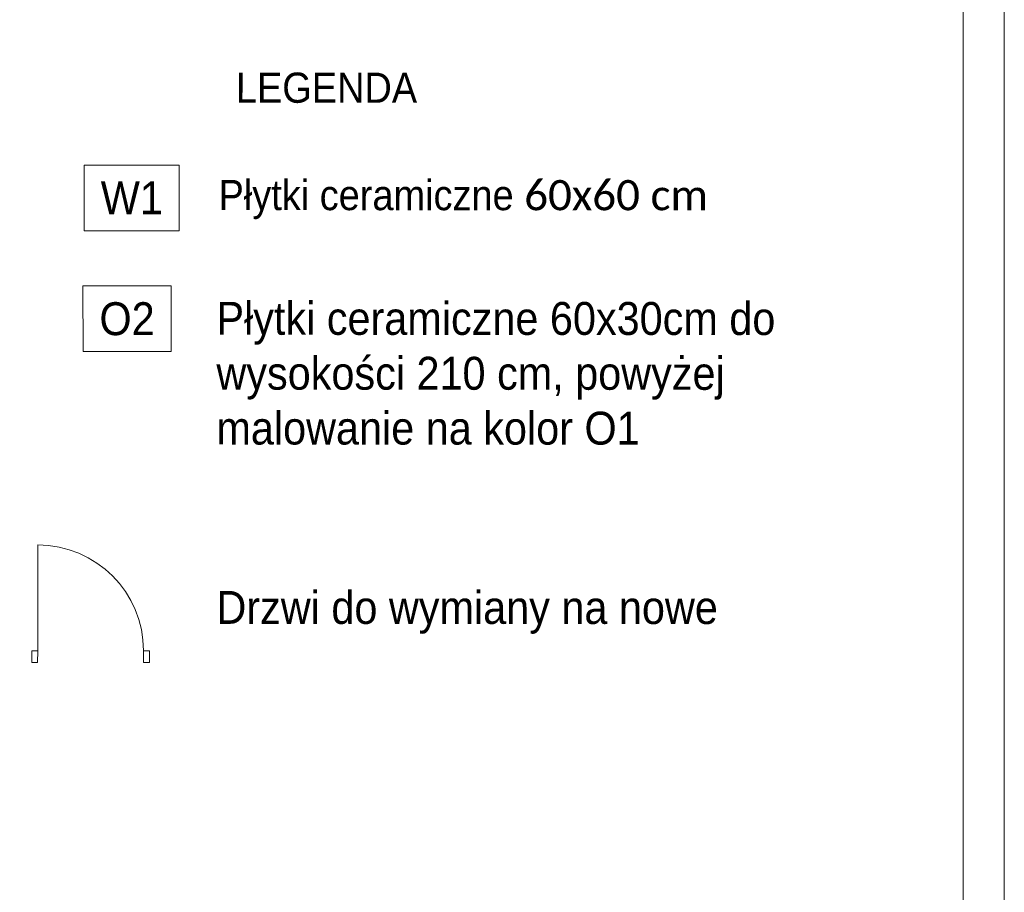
# Model space of a CAD drawing. Header units: millimetres. Extents: x 6904000 to 7075021, y 297772 to 407623.
# Tile 76 of 91: x 7041321 to 7045508, y 340198 to 343911. Entities that reach past the tile are written whole.
import ezdxf

# ---------------------------------------------------------------- set-up
doc = ezdxf.new("R2010")
doc.units = ezdxf.units.MM
doc.layers.add('MCS - 2 piętro - koncepcja (2026.04.17)_do wysłania$0$Obrys powierzchni', color=8, linetype='Continuous', lineweight=9, plot=False)
for name, color, linetype, lineweight in [('MCS - 2 piętro - koncepcja (2026.04.17)_do wysłania$0$Opis', 8, 'Continuous', 9), ('MCS - 2 piętro - koncepcja (2026.04.17)_do wysłania$0$S3_drzwi_nowe', 8, 'Continuous', 18), ('MCS - 2 piętro - koncepcja (2026.04.17)_do wysłania$0$S3_okładzina O2', 8, 'Continuous', 5), ('MCS - 2 piętro - koncepcja (2026.04.17)_do wysłania$0$S3_wykładzian W1', 8, 'Continuous', 5)]:
    doc.layers.add(name, color=color, linetype=linetype, lineweight=lineweight)
doc.styles.add('MCS - 2 piętro - koncepcja (2026.04.17)_do wysłania$0$ARIELCE', font='arial.ttf', dxfattribs={"width": 0.9})

msp = doc.modelspace()

# ---------------------------------------------------------------- linework, layer by layer
at = {"layer": 'MCS - 2 piętro - koncepcja (2026.04.17)_do wysłania$0$Obrys powierzchni', "ltscale": 1.6}
for points in [[(7024508.3, 347623.2), (7045508.3, 347623.2), (7045508.3, 332773.2), (7024508.3, 332773.2)], [(7024683.3, 347448.2), (7045333.3, 347448.2), (7045333.3, 332948.2), (7024683.3, 332948.2)]]:
    msp.add_lwpolyline(points, close=True, dxfattribs=at)
at = {"layer": 'MCS - 2 piętro - koncepcja (2026.04.17)_do wysłania$0$S3_drzwi_nowe'}
msp.add_line((7041397.4, 341226.1), (7041397.7, 341676.1), dxfattribs=at)
at = {"layer": 'MCS - 2 piętro - koncepcja (2026.04.17)_do wysłania$0$S3_drzwi_nowe', "ltscale": 1.6}
for p, q in [((7041372.4, 341226.2), (7041372, 341176.2)), ((7041872.7, 341226.2), (7041872.4, 341176.2))]:
    msp.add_line(p, q, dxfattribs=at)
at = {"layer": 'MCS - 2 piętro - koncepcja (2026.04.17)_do wysłania$0$S3_drzwi_nowe'}
for points in [[(7041397.3, 341176.1), (7041372.3, 341176.2), (7041372.4, 341226.2), (7041397.4, 341226.1)], [(7041872.3, 341176.2), (7041847.3, 341176.2), (7041847.4, 341225.8), (7041872.4, 341225.8)]]:
    msp.add_lwpolyline(points, close=True, dxfattribs=at)
msp.add_arc((7041397.4, 341226.1), 450, 359.9572, 89.9572, dxfattribs=at)

# ---------------------------------------------------------------- texts
at = {"layer": 'MCS - 2 piętro - koncepcja (2026.04.17)_do wysłania$0$Opis', "char_height": 140, "attachment_point": 1, "rotation": 359.981, "style": 'MCS - 2 piętro - koncepcja (2026.04.17)_do wysłania$0$ARIELCE'}
for s, insert, width in [('\\pxsm1,ql;{\\fArial|b0|i0|c238|p34;\\H0.916668x;LEGENDA}', (7042240.2, 343685.7), 7240.63), ('\\pxsm1,ql;{\\fArial|b0|i0|c238|p34;\\H0.916668x;Płytki ceramiczne \\fCalibri|b0|i0|c238|p34;\\W1;60x60 cm}', (7042166.6, 343228.9), 7240.63), ('{\\fArial|b0|i0|c238|p34;Płytki ceramiczne 60x30cm do wysokości 210 cm, powyżej malowanie na kolor O1}', (7042157.7, 342710.2), 2813.991), ('{\\fArial|b0|i0|c238|p34;Drzwi do wymiany na nowe}', (7042157.7, 341480.4), 2813.991)]:
    msp.add_mtext(s, dxfattribs=dict(at, insert=insert, width=width))
at = {"layer": 'MCS - 2 piętro - koncepcja (2026.04.17)_do wysłania$0$S3_okładzina O2', "insert": (7041660.1, 342708.6), "char_height": 140, "width": 0.000000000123, "attachment_point": 1, "rotation": 0.019, "style": 'MCS - 2 piętro - koncepcja (2026.04.17)_do wysłania$0$ARIELCE', "bg_fill": 16}
msp.add_mtext('\\pxqc;{\\fArial|b0|i0|c238|p34;O2}', dxfattribs=at)
at = {"layer": 'MCS - 2 piętro - koncepcja (2026.04.17)_do wysłania$0$S3_wykładzian W1', "ltscale": 1.6, "insert": (7041665.7, 343222.4), "char_height": 140, "width": 0.000000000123, "attachment_point": 1, "rotation": 0.019, "style": 'MCS - 2 piętro - koncepcja (2026.04.17)_do wysłania$0$ARIELCE', "bg_fill": 16}
msp.add_mtext('\\pxqc;{\\fArial|b0|i0|c238|p34;W1}', dxfattribs=at)

doc.saveas('drawing.dxf')
